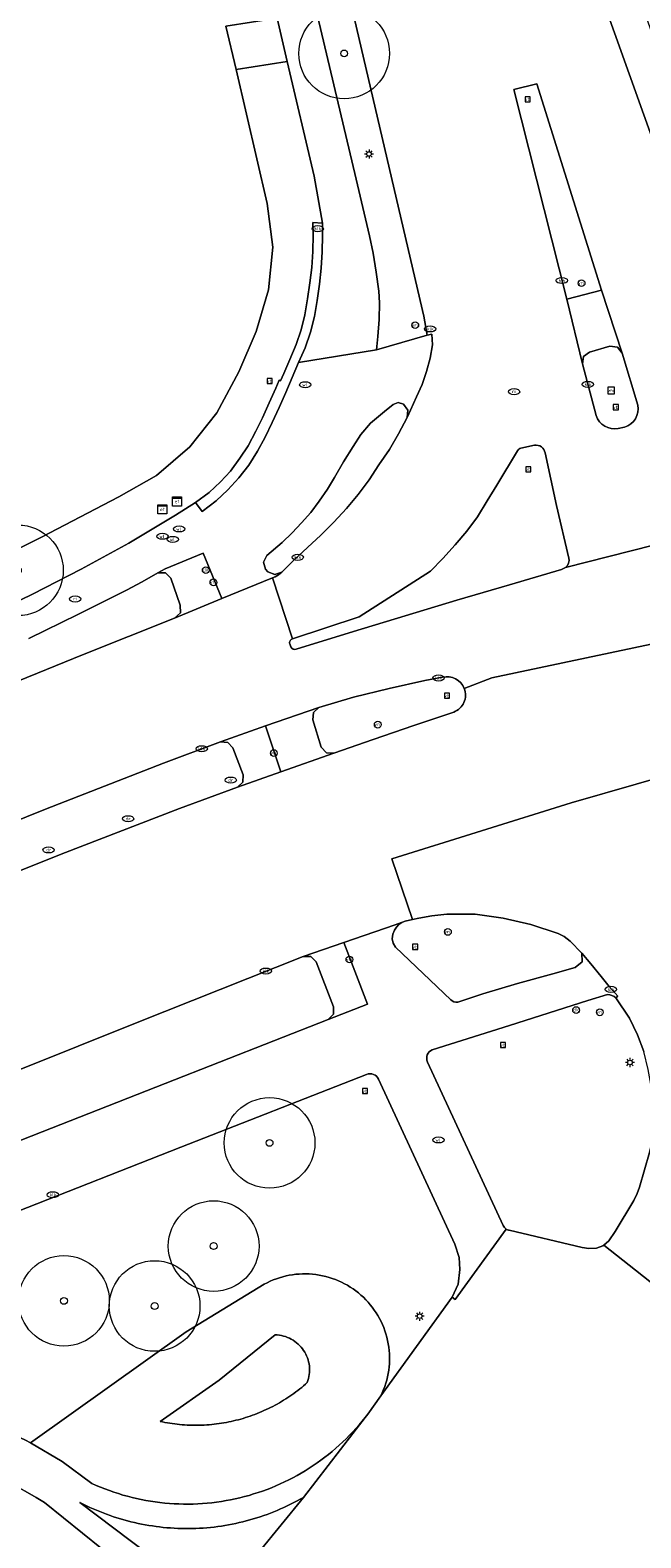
# Model space of a CAD drawing. Header units: metres. Extents: x 187482 to 189800, y 333582 to 335019.
# Tile 75 of 256: x 187642 to 187676, y 334364 to 334447. Entities that reach past the tile are written whole.
import ezdxf
from ezdxf.enums import TextEntityAlignment as Align

# ---------------------------------------------------------------- set-up
doc = ezdxf.new("R2010")
doc.units = ezdxf.units.M
doc.layers.get('0').update_dxf_attribs({"color": 252, "lineweight": 18})
for name, color, linetype, lineweight in [('B-WE-GR-BOOM-S', 252, 'Continuous', 18), ('B-WE-IE-MEUBILAIR-S', 252, 'Continuous', 18), ('B-WE-OG-TERREIN_BEGROEID-GV', 252, 'Continuous', 18), ('B-WE-OG-TERREIN_ERF-GV', 252, 'Continuous', 18), ('B-WE-OG-WEG-GV', 252, 'Continuous', 18), ('B-WE-VH-GESLOTENVERHARDING_ASFALT-GV', 252, 'Continuous', 18), ('B-WE-VH-GESLOTENVERHARDING_BETON-GV', 252, 'Continuous', 18), ('B-WE-VH-OPENVERHARDING_BETONSTRAATSTEEN-GV', 252, 'Continuous', 18), ('B-WE-VH-OPENVERHARDING_TEGEL-GV', 252, 'Continuous', 18)]:
    doc.layers.add(name, color=color, linetype=linetype, lineweight=lineweight)
doc.styles.add('NLCS-ISO', font='NLCS-ISO.ttf')

# ---------------------------------------------------------------- blocks, each defined once
blk = doc.blocks.new('SIE-MEUBILAIR_BORD_VERKEER-SO')
blk.add_lwpolyline([(-0.5625, -0.5625), (0.5625, -0.5625), (0.5625, 0.5625), (-0.5625, 0.5625)], close=True)
at = {"style": 'NLCS-ISO'}
blk.add_text('vb', height=0.75, dxfattribs=at).set_placement((0, 0), align=Align.MIDDLE_CENTER)
blk = doc.blocks.new('SIE-MEUBILAIR_BORD_WEGWIJZER-SO')
blk.add_lwpolyline([(-0.75, -0.75), (0.75, -0.75), (0.75, 0.75), (-0.75, 0.75)], close=True)
at = {"style": 'NLCS-ISO'}
blk.add_text('ww', height=0.75, dxfattribs=at).set_placement((0, 0.125), align=Align.MIDDLE_CENTER)
blk = doc.blocks.new('SIE-MEUBILAIR_KAST_ELEKTRA-SO')
for points in [[(-1, 1), (1, 1), (1, 0.84), (-1, 0.84)], [(-1, 0.76), (1, 0.76), (1, -1), (-1, -1)]]:
    blk.add_lwpolyline(points, close=True)
at = {"style": 'NLCS-ISO'}
blk.add_text('et', height=0.75, dxfattribs=at).set_placement((0, 0), align=Align.MIDDLE_CENTER)
blk = doc.blocks.new('SIE-MEUBILAIR_PAAL_LICHTMAST-SO')
for points in [[(-0.62, 0), (-1, 0)], [(-0.71, 0.71), (-0.44, 0.44)], [(0, 1), (0, 0.62)], [(0.44, 0.44), (0.71, 0.71)], [(1, 0), (0.62, 0)], [(-0.71, -0.71), (-0.44, -0.44)], [(0, -0.62), (0, -1)], [(0.44, -0.44), (0.71, -0.71)]]:
    blk.add_lwpolyline(points)
blk.add_circle((0, 0), 0.5)
blk = doc.blocks.new('SIE-MEUBILAIR_PAAL_VRI-SO')
blk.add_circle((0, 0), 0.75)
at = {"style": 'NLCS-ISO'}
blk.add_text('vri', height=0.75, dxfattribs=at).set_placement((-0.08, 0.07), align=Align.MIDDLE_CENTER)
blk = doc.blocks.new('SIE-MEUBILAIR_PAAL_DRUKKNOPPAAL-SO')
blk.add_circle((0, 0), 0.75)
at = {"style": 'NLCS-ISO'}
blk.add_text('dk', height=0.75, dxfattribs=at).set_placement((0, 0.07), align=Align.MIDDLE_CENTER)
blk = doc.blocks.new('SIE-MEUBILAIR_PUT_DRAINAGEPUT-SO')
blk.add_ellipse((0, 0), major_axis=(1.25, 0), ratio=0.54)
at = {"style": 'NLCS-ISO'}
blk.add_text('dr', height=0.75, dxfattribs=at).set_placement((0.03, 0), align=Align.MIDDLE_CENTER)
blk = doc.blocks.new('SIE-MEUBILAIR_PUT_KOLK-SO')
blk.add_ellipse((0, 0), major_axis=(1.25, 0), ratio=0.54)
at = {"style": 'NLCS-ISO'}
blk.add_text('klk', height=0.75, dxfattribs=at).set_placement((0.03, 0), align=Align.MIDDLE_CENTER)
blk = doc.blocks.new('SIE-MEUBILAIR_PUT_RIOOLPUT-SO')
blk.add_ellipse((0, 0), major_axis=(1.25, 0), ratio=0.54)
at = {"style": 'NLCS-ISO'}
blk.add_text('ri', height=0.75, dxfattribs=at).set_placement((-0.04, 0.07), align=Align.MIDDLE_CENTER)
blk = doc.blocks.new('SIE-MEUBILAIR_PUT_WATERLEIDINGPUT-SO')
blk.add_ellipse((0, 0), major_axis=(1.25, 0), ratio=0.54)
at = {"style": 'NLCS-ISO'}
blk.add_text('wl', height=0.75, dxfattribs=at).set_placement((-0.14, 0), align=Align.MIDDLE_CENTER)
blk = doc.blocks.new('SGR-BOOM_GBKN-SO')
at = {"color": 0, "linetype": 'ByBlock', "lineweight": 18}
for radius in [2, 0.15]:
    blk.add_circle((0, 0), radius, dxfattribs=at)

msp = doc.modelspace()

# ---------------------------------------------------------------- linework, layer by layer
at = {"layer": 'B-WE-OG-TERREIN_BEGROEID-GV', "flags": 128}
msp.add_lwpolyline([(187657.455, 334458.727), (187655.488, 334467.158), (187653.268, 334468.162), (187655.925, 334456.728), (187657.736, 334448.935), (187660.197, 334438.496), (187660.931, 334435.373), (187661.141, 334434.423), (187661.3, 334433.374), (187661.444, 334432.317), (187661.492, 334431.67), (187661.476, 334430.749), (187661.404, 334429.811), (187661.319, 334429.078), (187664.115, 334429.89), (187663.937, 334430.942), (187660, 334447.818)], close=True, dxfattribs=at)
for points in [[(187674.051, 334393.49), (187672.973, 334393.168), (187668.662, 334391.794), (187664.392, 334390.446)], [(187668.642, 334380.479), (187672.664, 334379.524), (187673.026, 334379.467), (187673.443, 334379.499), (187673.808, 334379.618), (187673.855, 334379.659), (187674.124, 334379.895), (187674.48, 334380.405), (187675.507, 334382.128), (187675.701, 334382.504), (187675.828, 334382.864), (187676.374, 334384.775), (187676.448, 334385.08), (187676.477, 334385.362), (187676.518, 334386.356), (187676.536, 334387.377), (187676.479, 334388.35), (187676.303, 334389.353), (187676.064, 334390.342), (187675.704, 334391.278), (187675.274, 334392.194), (187674.522, 334393.316)], [(187664.13, 334389.769), (187668.308, 334380.738)], [(187655.131, 334377.503), (187650.821, 334374.867), (187642.238, 334368.757), (187643.99, 334367.717), (187645.629, 334366.507)], [(187655.737, 334374.71), (187652.651, 334372.203), (187649.391, 334369.927)], [(187649.391, 334369.927), (187652.651, 334372.203), (187655.737, 334374.71)], [(187660.693, 334370.147), (187660.765, 334370.239), (187660.836, 334370.332), (187661.56, 334371.349)]]:
    msp.add_lwpolyline(points, dxfattribs=at)
at = {"layer": 'B-WE-OG-TERREIN_BEGROEID-GV'}
for points in [[(187674.522, 334393.316, 0.190911), (187674.051, 334393.49)], [(187664.392, 334390.446, 0.407774), (187664.13, 334389.769)], [(187668.308, 334380.738, 0.128006), (187668.466, 334380.552)], [(187668.466, 334380.552, 0.098501), (187668.642, 334380.479)], [(187657.983, 334378.036, 0.159472), (187655.131, 334377.503)], [(187660.599, 334376.781, 0.159396), (187657.983, 334378.036)], [(187661.968, 334374.222, 0.159252), (187660.599, 334376.781)], [(187656.623, 334374.469, 0.121023), (187655.737, 334374.71)], [(187655.737, 334374.71, -0.121023), (187656.623, 334374.469)], [(187657.301, 334373.849, 0.12022), (187656.623, 334374.469)], [(187656.623, 334374.469, -0.12022), (187657.301, 334373.849)], [(187657.619, 334372.987, 0.118469), (187657.301, 334373.849)], [(187657.301, 334373.849, -0.118469), (187657.619, 334372.987)], [(187661.56, 334371.349, 0.159413), (187661.968, 334374.222)], [(187657.507, 334372.076, 0.118514), (187657.619, 334372.987)], [(187657.619, 334372.987, -0.118514), (187657.507, 334372.076)], [(187656.654, 334371.399, 0.02997), (187657.507, 334372.076)], [(187657.507, 334372.076, -0.02997), (187656.654, 334371.399)], [(187655.728, 334370.827, 0.030578), (187656.654, 334371.399)], [(187656.654, 334371.399, -0.030578), (187655.728, 334370.827)], [(187653.707, 334370.027, 0.029052), (187654.741, 334370.367)], [(187654.741, 334370.367, -0.029052), (187653.707, 334370.027)], [(187654.741, 334370.367, 0.03079), (187655.728, 334370.827)], [(187655.728, 334370.827, -0.03079), (187654.741, 334370.367)], [(187649.391, 334369.927, 0.028978), (187650.467, 334369.76)], [(187650.467, 334369.76, -0.028978), (187649.391, 334369.927)], [(187650.467, 334369.76, 0.02944), (187651.555, 334369.722)], [(187651.555, 334369.722, -0.02944), (187650.467, 334369.76)], [(187651.555, 334369.722, 0.030437), (187652.64, 334369.811)], [(187652.64, 334369.811, -0.030437), (187651.555, 334369.722)], [(187652.64, 334369.811, 0.030086), (187653.707, 334370.027)], [(187653.707, 334370.027, -0.030086), (187652.64, 334369.811)], [(187657.615, 334367.351, 0.083762), (187660.693, 334370.147)], [(187653.792, 334365.717, 0.083725), (187657.615, 334367.351)], [(187645.629, 334366.507, 0.083714), (187649.644, 334365.425)], [(187649.644, 334365.425, 0.083408), (187653.792, 334365.717)]]:
    msp.add_lwpolyline(points, format="xyb", dxfattribs=at)
at = {"layer": 'B-WE-OG-TERREIN_ERF-GV', "flags": 128}
for points in [[(187653.58, 334444.556), (187653.023, 334446.955), (187655.845, 334447.392), (187655.295, 334449.749), (187653.933, 334455.587), (187650.979, 334468.258)], [(187536.773, 334379.919), (187536.795, 334379.929), (187537.287, 334380.152), (187569.087, 334394.599), (187569.928, 334395.891), (187569.988, 334397.463), (187567.939, 334401.989), (187572.536, 334404.027), (187591.02, 334394.899), (187602.818, 334400.241), (187609.851, 334403.425), (187621.749, 334408.811), (187636.358, 334415.514), (187642.858, 334418.746), (187647.111, 334420.962), (187649.199, 334422.143), (187651.024, 334423.723), (187652.511, 334425.603), (187653.733, 334427.87), (187654.68, 334430.085), (187655.373, 334432.384), (187655.603, 334434.742), (187655.297, 334437.164), (187653.58, 334444.556)], [(187642.331, 334347.623), (187651.5, 334358.633), (187646.163, 334362.921), (187643.01, 334365.455)]]:
    msp.add_lwpolyline(points, dxfattribs=at)
at = {"layer": 'B-WE-OG-TERREIN_ERF-GV'}
msp.add_lwpolyline([(187643.01, 334365.455, 0.112603), (187634.98, 334368.356)], format="xyb", dxfattribs=at)
at = {"layer": 'B-WE-OG-WEG-GV', "flags": 128}
for points in [[(187639.657, 334414.284), (187642.351, 334415.598), (187645.035, 334416.981), (187647.667, 334418.414), (187650.236, 334419.95), (187651.346, 334420.657), (187652.097, 334421.203), (187652.715, 334421.787), (187653.267, 334422.388), (187653.795, 334423.096), (187654.25, 334423.776), (187654.674, 334424.583), (187655.03, 334425.326), (187655.404, 334426.164), (187655.77, 334426.971), (187655.95, 334427.401), (187656.03, 334427.361), (187656.212, 334427.783), (187656.543, 334428.552), (187656.886, 334429.38), (187657.169, 334430.183), (187657.37, 334431.014), (187657.526, 334431.89), (187657.652, 334432.776), (187657.748, 334433.622), (187657.805, 334434.515), (187657.824, 334435.419), (187657.811, 334436.101), (187658.342, 334436.076), (187657.878, 334438.669), (187656.404, 334444.992), (187653.58, 334444.556), (187655.297, 334437.164), (187655.603, 334434.742), (187655.373, 334432.384), (187654.68, 334430.085), (187653.733, 334427.87), (187652.511, 334425.603), (187651.024, 334423.723), (187649.199, 334422.143), (187647.111, 334420.962), (187642.858, 334418.746), (187636.358, 334415.514)], [(187660.772, 334389.077), (187650.542, 334385.06), (187641.476, 334381.503), (187641.231, 334381.41)], [(187661.56, 334371.349), (187665.498, 334376.791), (187665.83, 334377.509), (187665.915, 334378.309), (187665.88, 334378.982), (187665.639, 334379.721), (187661.436, 334388.819)], [(187642.238, 334368.757), (187650.821, 334374.867), (187655.131, 334377.503)]]:
    msp.add_lwpolyline(points, dxfattribs=at)
at = {"layer": 'B-WE-OG-WEG-GV'}
msp.add_lwpolyline([(187640.208, 334384.865), (187649.664, 334388.582), (187658.653, 334392.123), (187658.942, 334392.405), (187658.95, 334392.809), (187657.993, 334395.305), (187657.697, 334395.593), (187657.284, 334395.596), (187648.127, 334391.951), (187641.623, 334389.344)], dxfattribs=at)
for points in [[(187661.436, 334388.819, 0.412415), (187660.772, 334389.077)], [(187655.131, 334377.503, -0.159472), (187657.983, 334378.036)], [(187657.983, 334378.036, -0.159396), (187660.599, 334376.781)], [(187660.599, 334376.781, -0.159252), (187661.968, 334374.222)], [(187661.968, 334374.222, -0.159413), (187661.56, 334371.349)], [(187640.049, 334369.752, -0.0296), (187642.238, 334368.757)]]:
    msp.add_lwpolyline(points, format="xyb", dxfattribs=at)
at = {"layer": 'B-WE-VH-GESLOTENVERHARDING_ASFALT-GV', "flags": 128}
for points in [[(187676.872, 334439.791), (187667.163, 334466.958)], [(187660, 334447.818), (187663.937, 334430.942), (187664.115, 334429.89), (187664.381, 334429.949), (187664.408, 334429.363), (187664.279, 334428.625), (187664.087, 334427.884), (187663.834, 334427.166), (187663.531, 334426.48), (187663.202, 334425.754), (187663.013, 334425.353), (187662.538, 334424.448), (187662.046, 334423.583), (187661.446, 334422.728), (187660.926, 334421.91), (187660.311, 334421.096), (187659.664, 334420.324), (187658.973, 334419.571), (187658.248, 334418.851), (187657.526, 334418.164), (187656.783, 334417.495), (187656.095, 334416.816), (187656.021, 334416.746), (187655.916, 334416.656), (187655.735, 334416.55), (187655.587, 334416.487), (187656.689, 334413.127), (187660.359, 334414.35), (187664.294, 334416.867), (187664.988, 334417.562), (187665.662, 334418.308), (187666.297, 334419.064), (187666.889, 334419.871), (187667.423, 334420.741), (187667.948, 334421.601), (187669.091, 334423.5)], [(187673.426, 334425.449), (187672.671, 334428.305), (187671.816, 334431.868), (187668.891, 334443.458), (187670.153, 334443.76), (187673.729, 334432.383)], [(187673.729, 334432.383), (187674.86, 334428.897), (187675.732, 334426.026)], [(187674.86, 334428.897), (187674.605, 334429.226), (187674.192, 334429.275), (187673.065, 334428.948), (187672.731, 334428.711), (187672.671, 334428.305), (187673.426, 334425.449)], [(187675.732, 334426.026), (187674.86, 334428.897)], [(187674.646, 334424.74), (187674.999, 334424.809)], [(187674.999, 334424.809), (187674.646, 334424.74)], [(187669.277, 334423.659), (187670.026, 334423.822)], [(187670.621, 334423.386), (187671.253, 334420.495), (187671.925, 334417.589)], [(187666.163, 334410.391), (187667.678, 334410.982), (187693.421, 334416.426), (187692.333, 334421.435), (187689.73, 334421.161), (187681.374, 334419.517), (187671.746, 334417.07), (187671.53, 334416.962), (187668.651, 334416.109), (187665.759, 334415.264), (187662.901, 334414.395), (187660.049, 334413.54), (187656.894, 334412.562)], [(187671.746, 334417.07), (187681.374, 334419.517)], [(187656.689, 334413.127), (187655.587, 334416.487), (187652.796, 334415.346), (187650.193, 334414.273), (187645.108, 334412.252), (187639.544, 334409.988)], [(187657.284, 334395.596), (187659.525, 334396.369), (187662.343, 334397.341), (187662.895, 334397.542), (187663.309, 334397.637), (187662.164, 334400.985), (187672.047, 334404.073), (187682.811, 334407.161), (187693.841, 334409.632), (187694.857, 334409.812), (187694.279, 334413.721), (187693.421, 334416.426), (187667.678, 334410.982), (187666.163, 334410.391)], [(187656.598, 334412.692), (187656.541, 334412.851)], [(187623.656, 334395.688), (187630.111, 334398.438), (187636.576, 334401.106), (187643.071, 334403.732), (187649.586, 334406.258), (187652.716, 334407.436), (187655.198, 334408.318), (187658.142, 334409.338), (187660.06, 334409.9), (187662.02, 334410.392), (187663.978, 334410.824), (187664.969, 334411.003)], [(187665.578, 334409.088), (187663.377, 334408.346), (187661.138, 334407.576), (187658.972, 334406.814), (187656.046, 334405.792), (187653.657, 334404.938), (187650.457, 334403.765), (187643.93, 334401.234), (187637.405, 334398.623)], [(187682.811, 334407.161), (187672.047, 334404.073), (187662.164, 334400.985), (187663.309, 334397.637), (187663.663, 334397.718), (187664.371, 334397.832), (187665.198, 334397.926), (187665.988, 334397.938), (187666.761, 334397.932), (187668.309, 334397.707), (187669.835, 334397.357), (187671.345, 334396.865), (187671.66, 334396.695), (187671.995, 334396.448), (187672.634, 334395.782), (187673.147, 334395.189), (187673.715, 334394.486), (187674.155, 334393.936), (187674.622, 334393.403), (187674.522, 334393.316), (187675.274, 334392.194), (187675.704, 334391.278), (187676.064, 334390.342)], [(187641.623, 334389.344), (187648.127, 334391.951), (187657.284, 334395.596)], [(187676.374, 334384.775), (187675.828, 334382.864), (187675.701, 334382.504), (187675.507, 334382.128), (187674.48, 334380.405), (187674.124, 334379.895), (187673.855, 334379.659), (187682.063, 334373.161)], [(187668.466, 334380.552), (187665.668, 334376.661), (187665.498, 334376.791), (187661.56, 334371.349), (187660.836, 334370.332), (187660.765, 334370.239), (187660.693, 334370.147), (187657.29, 334365.737), (187652.38, 334359.689), (187651.5, 334358.633), (187642.331, 334347.623)], [(187682.063, 334373.161), (187673.855, 334379.659), (187673.808, 334379.618), (187673.443, 334379.499), (187673.026, 334379.467), (187672.664, 334379.524), (187668.642, 334380.479)], [(187657.29, 334365.737), (187660.693, 334370.147)], [(187645.629, 334366.507), (187643.99, 334367.717), (187642.238, 334368.757)], [(187643.01, 334365.455), (187646.163, 334362.921), (187651.5, 334358.633), (187652.38, 334359.689), (187648.717, 334362.623), (187644.973, 334365.453)], [(187644.973, 334365.453), (187648.717, 334362.623), (187652.38, 334359.689)], [(187652.38, 334359.689), (187657.29, 334365.737)]]:
    msp.add_lwpolyline(points, dxfattribs=at)
at = {"layer": 'B-WE-VH-GESLOTENVERHARDING_ASFALT-GV'}
for points in [[(187673.426, 334425.449, 0.365249), (187674.646, 334424.74)], [(187674.646, 334424.74, -0.365249), (187673.426, 334425.449)], [(187674.999, 334424.809, 0.386769), (187675.732, 334426.026)], [(187675.732, 334426.026, -0.386769), (187674.999, 334424.809)], [(187669.091, 334423.5, -0.176863), (187669.277, 334423.659)], [(187670.026, 334423.822, -0.396691), (187670.621, 334423.386)], [(187671.925, 334417.589, -0.281224), (187671.746, 334417.07)], [(187656.541, 334412.851, -0.448533), (187656.689, 334413.127)], [(187656.894, 334412.562, -0.412684), (187656.598, 334412.692)], [(187664.969, 334411.003, -0.372003), (187666.163, 334410.391)], [(187666.163, 334410.391, -0.419633), (187665.578, 334409.088)], [(187668.642, 334380.479, -0.098501), (187668.466, 334380.552)], [(187642.238, 334368.757, 0.0296), (187640.049, 334369.752)], [(187660.693, 334370.147, -0.083762), (187657.615, 334367.351)], [(187634.98, 334368.356, -0.112603), (187643.01, 334365.455)], [(187657.615, 334367.351, -0.083725), (187653.792, 334365.717)], [(187649.644, 334365.425, -0.083714), (187645.629, 334366.507)], [(187647.98, 334364.346, -0.062791), (187644.973, 334365.453)], [(187644.973, 334365.453, 0.062791), (187647.98, 334364.346)], [(187653.792, 334365.717, -0.083408), (187649.644, 334365.425)], [(187657.29, 334365.737, -0.063065), (187654.337, 334364.493)], [(187654.337, 334364.493, 0.063065), (187657.29, 334365.737)], [(187651.168, 334364.019, -0.062408), (187647.98, 334364.346)], [(187647.98, 334364.346, 0.062408), (187651.168, 334364.019)], [(187654.337, 334364.493, -0.063069), (187651.168, 334364.019)], [(187651.168, 334364.019, 0.063069), (187654.337, 334364.493)]]:
    msp.add_lwpolyline(points, format="xyb", dxfattribs=at)
at = {"layer": 'B-WE-VH-GESLOTENVERHARDING_BETON-GV', "flags": 128}
msp.add_lwpolyline([(187660.926, 334421.91), (187661.446, 334422.728), (187662.046, 334423.583), (187662.538, 334424.448), (187663.013, 334425.353), (187663.048, 334425.75), (187662.817, 334426.074), (187662.524, 334426.172), (187662.235, 334426.062), (187661.758, 334425.669), (187660.986, 334425.027), (187660.455, 334424.413), (187660.03, 334423.752), (187659.494, 334422.9), (187659.009, 334422.029), (187658.62, 334421.383), (187658.167, 334420.726), (187657.701, 334420.104), (187657.195, 334419.535), (187656.675, 334418.975), (187656.118, 334418.443), (187655.283, 334417.724), (187655.083, 334417.367), (187655.202, 334416.976), (187655.336, 334416.832), (187655.713, 334416.685), (187656.095, 334416.816), (187656.783, 334417.495), (187657.526, 334418.164), (187658.248, 334418.851), (187658.973, 334419.571), (187659.664, 334420.324), (187660.311, 334421.096)], close=True, dxfattribs=at)
at = {"layer": 'B-WE-VH-GESLOTENVERHARDING_BETON-GV'}
for points in [[(187669.277, 334423.659, 0.176863), (187669.091, 334423.5)], [(187670.621, 334423.386, 0.396691), (187670.026, 334423.822)], [(187671.746, 334417.07, 0.281224), (187671.925, 334417.589)], [(187656.689, 334413.127, 0.448533), (187656.541, 334412.851)], [(187656.598, 334412.692, 0.412684), (187656.894, 334412.562)], [(187666.163, 334410.391, 0.372003), (187664.969, 334411.003)], [(187665.578, 334409.088, 0.419633), (187666.163, 334410.391)]]:
    msp.add_lwpolyline(points, format="xyb", dxfattribs=at)
at = {"layer": 'B-WE-VH-GESLOTENVERHARDING_BETON-GV', "flags": 128}
for points in [[(187670.026, 334423.822), (187669.277, 334423.659)], [(187669.091, 334423.5), (187667.948, 334421.601), (187667.423, 334420.741), (187666.889, 334419.871), (187666.297, 334419.064), (187665.662, 334418.308), (187664.988, 334417.562), (187664.294, 334416.867), (187660.359, 334414.35), (187656.689, 334413.127)], [(187671.253, 334420.495), (187670.621, 334423.386)], [(187671.925, 334417.589), (187671.253, 334420.495)], [(187656.894, 334412.562), (187660.049, 334413.54), (187662.901, 334414.395), (187665.759, 334415.264), (187668.651, 334416.109), (187671.53, 334416.962), (187671.746, 334417.07)], [(187645.108, 334412.252), (187650.193, 334414.273), (187650.507, 334414.559), (187650.491, 334414.984), (187649.974, 334416.471), (187649.681, 334416.764), (187649.268, 334416.777), (187648.409, 334416.269), (187647.53, 334415.809), (187644.851, 334414.478), (187642.151, 334413.15)], [(187656.541, 334412.851), (187656.598, 334412.692)], [(187540.557, 334366.095), (187540.558, 334366.096), (187540.582, 334366.107), (187542.118, 334366.818), (187549.669, 334370.315), (187558.763, 334374.489), (187567.836, 334378.611), (187576.951, 334382.727), (187586.999, 334387.261), (187595.206, 334390.923), (187602.922, 334394.379), (187611.656, 334398.201), (187613.511, 334398.99), (187620.19, 334401.844), (187626.623, 334404.576), (187633.083, 334407.291), (187639.544, 334409.988), (187645.108, 334412.252)], [(187664.969, 334411.003), (187663.978, 334410.824), (187662.02, 334410.392), (187660.06, 334409.9), (187658.142, 334409.338), (187657.852, 334409.055), (187657.813, 334408.651), (187658.275, 334407.146), (187658.556, 334406.838), (187658.972, 334406.814), (187661.138, 334407.576), (187663.377, 334408.346), (187665.578, 334409.088)], [(187637.405, 334398.623), (187643.93, 334401.234), (187650.457, 334403.765), (187653.657, 334404.938), (187653.953, 334405.22), (187653.978, 334405.628), (187653.409, 334407.11), (187653.123, 334407.401), (187652.716, 334407.436), (187649.586, 334406.258), (187643.071, 334403.732), (187636.576, 334401.106)]]:
    msp.add_lwpolyline(points, dxfattribs=at)
at = {"layer": 'B-WE-VH-OPENVERHARDING_BETONSTRAATSTEEN-GV', "flags": 128}
for points in [[(187676.872, 334439.791), (187678.085, 334442.195), (187669.854, 334465.137), (187667.163, 334466.958)], [(187656.404, 334444.992), (187655.845, 334447.392), (187653.023, 334446.955), (187653.58, 334444.556)], [(187670.153, 334443.76), (187668.891, 334443.458), (187671.816, 334431.868), (187673.729, 334432.383)], [(187654.277, 334422.723), (187654.756, 334423.484), (187655.19, 334424.261), (187655.577, 334425.076), (187655.949, 334425.906), (187656.321, 334426.726), (187656.678, 334427.548), (187657.027, 334428.38), (187657.392, 334429.199), (187657.675, 334430.049), (187657.901, 334430.922), (187658.046, 334431.807), (187658.18, 334432.698), (187658.275, 334433.593), (187658.32, 334434.497), (187658.344, 334435.395), (187658.342, 334436.076), (187657.811, 334436.101), (187657.824, 334435.419), (187657.805, 334434.515), (187657.748, 334433.622), (187657.652, 334432.776), (187657.526, 334431.89), (187657.37, 334431.014), (187657.169, 334430.183), (187656.886, 334429.38), (187656.543, 334428.552), (187656.212, 334427.783), (187656.03, 334427.361), (187655.95, 334427.401), (187655.77, 334426.971), (187655.404, 334426.164), (187655.03, 334425.326), (187654.674, 334424.583), (187654.25, 334423.776), (187653.795, 334423.096), (187653.267, 334422.388), (187652.715, 334421.787), (187652.097, 334421.203), (187651.346, 334420.657), (187651.706, 334420.16), (187652.477, 334420.739), (187653.129, 334421.349), (187653.729, 334422.021)]]:
    msp.add_lwpolyline(points, close=True, dxfattribs=at)
for points in [[(187655.845, 334447.392), (187656.404, 334444.992), (187657.878, 334438.669), (187658.342, 334436.076), (187658.344, 334435.395), (187658.32, 334434.497), (187658.275, 334433.593), (187658.18, 334432.698), (187658.046, 334431.807), (187657.901, 334430.922), (187657.675, 334430.049), (187657.392, 334429.199), (187657.027, 334428.38), (187661.319, 334429.078), (187661.404, 334429.811), (187661.476, 334430.749), (187661.492, 334431.67), (187661.444, 334432.317), (187661.3, 334433.374), (187661.141, 334434.423), (187660.931, 334435.373), (187660.197, 334438.496), (187657.736, 334448.935)], [(187672.656, 334395.29), (187672.634, 334395.782), (187671.995, 334396.448), (187671.66, 334396.695), (187671.345, 334396.865), (187669.835, 334397.357), (187668.309, 334397.707), (187666.761, 334397.932), (187665.988, 334397.938), (187665.198, 334397.926), (187664.371, 334397.832), (187663.663, 334397.718), (187663.309, 334397.637), (187662.895, 334397.542), (187662.717, 334397.466), (187662.559, 334397.354), (187662.428, 334397.211), (187662.319, 334397.045), (187662.222, 334396.82), (187662.191, 334396.572), (187662.24, 334396.328), (187662.366, 334396.112), (187665.412, 334393.2)], [(187665.801, 334393.082), (187667.191, 334393.529), (187669.105, 334394.098), (187671.049, 334394.641), (187672.271, 334394.983), (187672.656, 334395.29)]]:
    msp.add_lwpolyline(points, dxfattribs=at)
at = {"layer": 'B-WE-VH-OPENVERHARDING_BETONSTRAATSTEEN-GV'}
msp.add_lwpolyline([(187665.412, 334393.2, 0.231148), (187665.801, 334393.082)], format="xyb", dxfattribs=at)
at = {"layer": 'B-WE-VH-OPENVERHARDING_TEGEL-GV', "flags": 128}
for points in [[(187673.729, 334432.383), (187671.816, 334431.868), (187672.671, 334428.305), (187672.731, 334428.711), (187673.065, 334428.948), (187674.192, 334429.275), (187674.605, 334429.226), (187674.86, 334428.897)], [(187651.757, 334417.863), (187649.669, 334416.999), (187649.268, 334416.777), (187649.681, 334416.764), (187649.974, 334416.471), (187650.491, 334414.984), (187650.507, 334414.559), (187650.193, 334414.273), (187652.796, 334415.346)], [(187657.813, 334408.651), (187657.852, 334409.055), (187658.142, 334409.338), (187655.198, 334408.318), (187656.046, 334405.792), (187658.972, 334406.814), (187658.556, 334406.838), (187658.275, 334407.146)], [(187655.198, 334408.318), (187652.716, 334407.436), (187653.123, 334407.401), (187653.409, 334407.11), (187653.978, 334405.628), (187653.953, 334405.22), (187653.657, 334404.938), (187656.046, 334405.792)], [(187659.525, 334396.369), (187657.284, 334395.596), (187657.697, 334395.593), (187657.993, 334395.305), (187658.95, 334392.809), (187658.942, 334392.405), (187658.653, 334392.123), (187660.818, 334392.957)]]:
    msp.add_lwpolyline(points, close=True, dxfattribs=at)
at = {"layer": 'B-WE-VH-OPENVERHARDING_TEGEL-GV'}
msp.add_lwpolyline([(187642.151, 334413.15), (187644.851, 334414.478), (187647.53, 334415.809), (187648.409, 334416.269), (187649.268, 334416.777), (187649.669, 334416.999), (187651.757, 334417.863), (187652.796, 334415.346), (187655.587, 334416.487), (187655.735, 334416.55), (187655.916, 334416.656), (187656.021, 334416.746), (187656.095, 334416.816), (187655.713, 334416.685), (187655.336, 334416.832), (187655.202, 334416.976), (187655.083, 334417.367), (187655.283, 334417.724), (187656.118, 334418.443), (187656.675, 334418.975), (187657.195, 334419.535), (187657.701, 334420.104), (187658.167, 334420.726), (187658.62, 334421.383), (187659.009, 334422.029), (187659.494, 334422.9), (187660.03, 334423.752), (187660.455, 334424.413), (187660.986, 334425.027), (187661.758, 334425.669), (187662.235, 334426.062), (187662.524, 334426.172), (187662.817, 334426.074), (187663.048, 334425.75), (187663.013, 334425.353), (187663.202, 334425.754), (187663.531, 334426.48), (187663.834, 334427.166), (187664.087, 334427.884), (187664.279, 334428.625), (187664.408, 334429.363), (187664.381, 334429.949), (187664.115, 334429.89), (187661.319, 334429.078), (187657.027, 334428.38), (187656.678, 334427.548), (187656.321, 334426.726), (187655.949, 334425.906), (187655.577, 334425.076), (187655.19, 334424.261), (187654.756, 334423.484), (187654.277, 334422.723), (187653.729, 334422.021), (187653.129, 334421.349), (187652.477, 334420.739), (187651.706, 334420.16), (187651.346, 334420.657), (187650.236, 334419.95), (187647.667, 334418.414), (187645.035, 334416.981), (187642.351, 334415.598), (187639.657, 334414.284)], dxfattribs=at)
at = {"layer": 'B-WE-VH-OPENVERHARDING_TEGEL-GV', "flags": 128}
for points in [[(187665.412, 334393.2), (187662.366, 334396.112), (187662.24, 334396.328), (187662.191, 334396.572), (187662.222, 334396.82), (187662.319, 334397.045), (187662.428, 334397.211), (187662.559, 334397.354), (187662.717, 334397.466), (187662.895, 334397.542), (187662.343, 334397.341), (187659.525, 334396.369), (187660.818, 334392.957), (187658.653, 334392.123), (187649.664, 334388.582), (187640.208, 334384.865), (187641.476, 334381.503), (187650.542, 334385.06), (187660.772, 334389.077)], [(187674.522, 334393.316), (187674.622, 334393.403), (187674.155, 334393.936), (187673.715, 334394.486), (187673.147, 334395.189), (187672.634, 334395.782), (187672.656, 334395.29), (187672.271, 334394.983), (187671.049, 334394.641), (187669.105, 334394.098), (187667.191, 334393.529), (187665.801, 334393.082)], [(187668.662, 334391.794), (187672.973, 334393.168), (187674.051, 334393.49)], [(187664.392, 334390.446), (187668.662, 334391.794)], [(187668.308, 334380.738), (187664.13, 334389.769)], [(187661.436, 334388.819), (187665.639, 334379.721), (187665.88, 334378.982), (187665.915, 334378.309), (187665.83, 334377.509), (187665.498, 334376.791), (187665.668, 334376.661), (187668.466, 334380.552)]]:
    msp.add_lwpolyline(points, dxfattribs=at)
at = {"layer": 'B-WE-VH-OPENVERHARDING_TEGEL-GV'}
for points in [[(187665.801, 334393.082, -0.231148), (187665.412, 334393.2)], [(187674.051, 334393.49, -0.190911), (187674.522, 334393.316)], [(187664.13, 334389.769, -0.407774), (187664.392, 334390.446)], [(187660.772, 334389.077, -0.412415), (187661.436, 334388.819)], [(187668.466, 334380.552, -0.128006), (187668.308, 334380.738)]]:
    msp.add_lwpolyline(points, format="xyb", dxfattribs=at)

# ---------------------------------------------------------------- block references
at = {"layer": 'B-WE-GR-BOOM-S', "xscale": 1.25, "yscale": 1.25, "zscale": 1.25}
for p in [(187659.54, 334445.44), (187641.55, 334416.91), (187655.426, 334385.303), (187652.344, 334379.611), (187644.09, 334376.584), (187649.09, 334376.301)]:
    msp.add_blockref('SGR-BOOM_GBKN-SO', p, dxfattribs=at)
at = {"layer": 'B-WE-IE-MEUBILAIR-S', "xscale": 0.25, "yscale": 0.25, "zscale": 0.25}
for name, p in [('SIE-MEUBILAIR_BORD_VERKEER-SO', (187669.652, 334442.909)), ('SIE-MEUBILAIR_PAAL_LICHTMAST-SO', (187660.911, 334439.889)), ('SIE-MEUBILAIR_PUT_KOLK-SO', (187658.08, 334435.766)), ('SIE-MEUBILAIR_PUT_KOLK-SO', (187671.538, 334432.907)), ('SIE-MEUBILAIR_PAAL_VRI-SO', (187672.627, 334432.759)), ('SIE-MEUBILAIR_PAAL_VRI-SO', (187663.457, 334430.441)), ('SIE-MEUBILAIR_PUT_KOLK-SO', (187664.278, 334430.235)), ('SIE-MEUBILAIR_BORD_VERKEER-SO', (187655.429, 334427.356)), ('SIE-MEUBILAIR_PUT_WATERLEIDINGPUT-SO', (187657.396, 334427.152)), ('SIE-MEUBILAIR_PUT_RIOOLPUT-SO', (187668.906, 334426.771)), ('SIE-MEUBILAIR_PUT_KOLK-SO', (187672.973, 334427.17)), ('SIE-MEUBILAIR_BORD_WEGWIJZER-SO', (187674.255, 334426.834)), ('SIE-MEUBILAIR_BORD_VERKEER-SO', (187674.519, 334425.915)), ('SIE-MEUBILAIR_BORD_VERKEER-SO', (187669.689, 334422.479)), ('SIE-MEUBILAIR_KAST_ELEKTRA-SO', (187649.52, 334420.273)), ('SIE-MEUBILAIR_KAST_ELEKTRA-SO', (187650.324, 334420.71)), ('SIE-MEUBILAIR_PUT_WATERLEIDINGPUT-SO', (187649.517, 334418.79)), ('SIE-MEUBILAIR_PUT_WATERLEIDINGPUT-SO', (187650.09, 334418.615)), ('SIE-MEUBILAIR_PUT_WATERLEIDINGPUT-SO', (187650.444, 334419.194)), ('SIE-MEUBILAIR_PUT_KOLK-SO', (187656.979, 334417.627)), ('SIE-MEUBILAIR_PAAL_DRUKKNOPPAAL-SO', (187651.907, 334416.918)), ('SIE-MEUBILAIR_PAAL_VRI-SO', (187652.33, 334416.246)), ('SIE-MEUBILAIR_PUT_RIOOLPUT-SO', (187644.708, 334415.327)), ('SIE-MEUBILAIR_PUT_KOLK-SO', (187664.744, 334410.969)), ('SIE-MEUBILAIR_BORD_VERKEER-SO', (187665.209, 334409.994)), ('SIE-MEUBILAIR_PAAL_VRI-SO', (187661.393, 334408.393)), ('SIE-MEUBILAIR_PUT_KOLK-SO', (187651.683, 334407.06)), ('SIE-MEUBILAIR_PAAL_VRI-SO', (187655.663, 334406.82)), ('SIE-MEUBILAIR_PUT_DRAINAGEPUT-SO', (187653.284, 334405.328)), ('SIE-MEUBILAIR_PUT_DRAINAGEPUT-SO', (187647.625, 334403.196)), ('SIE-MEUBILAIR_PUT_DRAINAGEPUT-SO', (187643.242, 334401.477)), ('SIE-MEUBILAIR_PAAL_VRI-SO', (187665.258, 334396.953)), ('SIE-MEUBILAIR_BORD_VERKEER-SO', (187663.452, 334396.125)), ('SIE-MEUBILAIR_PAAL_VRI-SO', (187659.831, 334395.428)), ('SIE-MEUBILAIR_PUT_KOLK-SO', (187655.222, 334394.786)), ('SIE-MEUBILAIR_PUT_KOLK-SO', (187674.24, 334393.781)), ('SIE-MEUBILAIR_PAAL_DRUKKNOPPAAL-SO', (187672.328, 334392.634)), ('SIE-MEUBILAIR_PAAL_VRI-SO', (187673.635, 334392.515)), ('SIE-MEUBILAIR_BORD_VERKEER-SO', (187668.294, 334390.703)), ('SIE-MEUBILAIR_PAAL_LICHTMAST-SO', (187675.295, 334389.744)), ('SIE-MEUBILAIR_BORD_VERKEER-SO', (187660.694, 334388.167)), ('SIE-MEUBILAIR_PUT_WATERLEIDINGPUT-SO', (187664.739, 334385.468)), ('SIE-MEUBILAIR_PUT_KOLK-SO', (187643.474, 334382.439)), ('SIE-MEUBILAIR_PAAL_LICHTMAST-SO', (187663.699, 334375.738))]:
    msp.add_blockref(name, p, dxfattribs=at)

doc.saveas('drawing.dxf')
